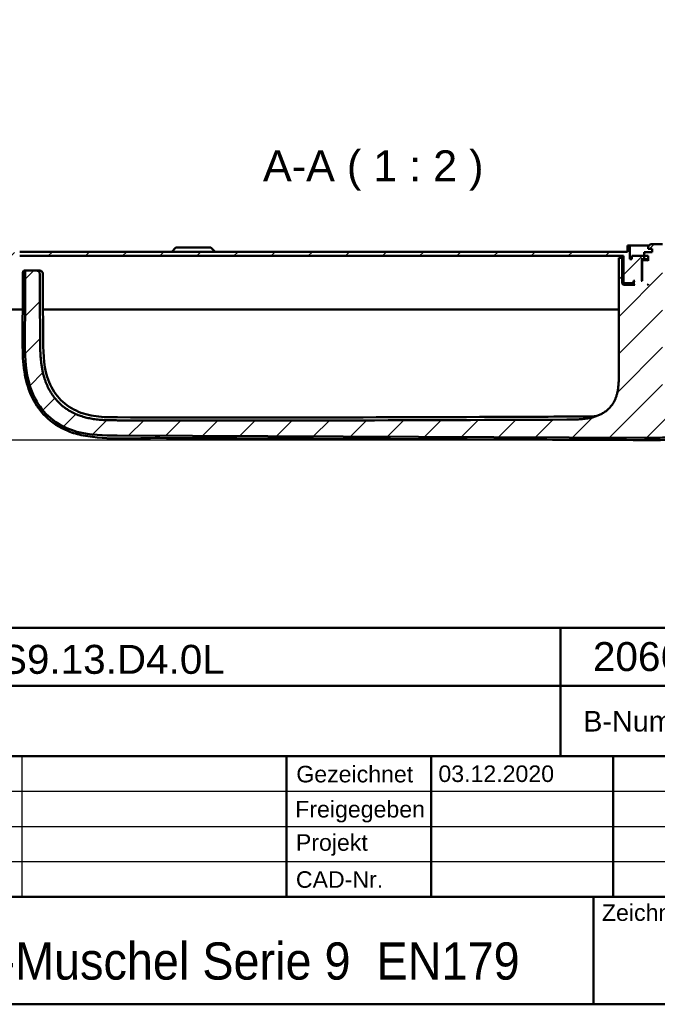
# Model space of a CAD drawing. Header units: millimetres. Extents: x 20 to 833, y 20 to 574.
# Tile 19 of 26: x 571 to 725, y 20 to 258. Entities that reach past the tile are written whole.
import ezdxf
from ezdxf.enums import TextEntityAlignment as Align

# ---------------------------------------------------------------- set-up
doc = ezdxf.new("R2010")
doc.units = ezdxf.units.MM
doc.header["$LTSCALE"] = 2
for name, color, linetype, lineweight in [('Bemaßungen(DIN)', 7, 'Continuous', 25), ('Sichtbare Kanten(DIN)', 7, 'Continuous', 50), ('Skizziergeometrie(DIN)', 7, 'Continuous', 50), ('Skizzierlinie(DIN)', 7, 'Continuous', 25), ('Symbole(DIN)', 7, 'Continuous', 25)]:
    doc.layers.add(name, color=color, linetype=linetype, lineweight=lineweight)
doc.layers.add('Schraffur', color=179, linetype='Continuous', lineweight=9, true_color=0x1e1e47)
doc.styles.add('Aktuell-DIN', font='arial.ttf')
doc.styles.add('Aktuell-DINGroßer Text', font='arial.ttf')
doc.styles.add('STANDARD-DIN~0', font='arial.ttf')
doc.styles.add('Textstil10', font='arial.ttf')
doc.styles.add('Textstil41', font='arial.ttf', dxfattribs={"width": 0.8})
doc.styles.add('Textstil83', font='arial.ttf', dxfattribs={"width": 0.8})
doc.dimstyles.new('CAD-LAN', dxfattribs={"dimscale": 2, "dimtxt": 3.5, "dimasz": 2.5, "dimexe": 3.175, "dimexo": 0, "dimgap": 0.8, "dimtad": 1, "dimrnd": 1e-08, "dimtxsty": 'STANDARD-DIN~0', "dimcen": 0.09, "dimdle": 10, "dimclrd": 250, "dimclre": 250, "dimclrt": 250, "dimadec": 0, "dimazin": 2, "dimtfac": 1, "dimtmove": 0, "dimatfit": 3, "dimfxl": 1, "dimtolj": 1, "dimtzin": 0, "dimlwd": 25, "dimlwe": 25, "dimarcsym": 0})

# ---------------------------------------------------------------- blocks, each defined once
blk = doc.blocks.new('Ränder Standardrahmen')
at = {"layer": 'Skizziergeometrie(DIN)', "flags": 128}
blk.add_lwpolyline([(10, 10), (10, 287), (410, 287), (410, 10), (10, 10)], dxfattribs=at)
blk = doc.blocks.new('Schriftfelder Heusser')
at = {"layer": 'Skizziergeometrie(DIN)'}
for p, q in [((101, 236.92), (291, 236.92)), ((232, 229.92), (232, 236.92)), ((101, 229.92), (291, 229.92)), ((232, 229.92), (232, 221.42)), ((101, 221.42), (291, 221.42)), ((198.85, 221.42), (198.85, 204.42)), ((216.35, 221.42), (216.35, 204.42)), ((238.35, 221.42), (238.35, 204.42)), ((101, 204.42), (291, 204.42)), ((236, 204.42), (236, 191.42)), ((291, 191.42), (101, 191.42))]:
    blk.add_line(p, q, dxfattribs=at)
at = {"layer": 'Skizzierlinie(DIN)'}
for p, q in [((166.85, 221.42), (166.85, 204.42)), ((162.35, 217.17), (278, 217.17)), ((162.35, 212.92), (278, 212.92)), ((162.35, 208.67), (278, 208.67))]:
    blk.add_line(p, q, dxfattribs=at)
at = {"layer": 'Symbole(DIN)', "color": 179, "true_color": 0x262659, "style": 'Aktuell-DIN'}
for s, insert, char_height, attachment_point in [('B-Nummer', (234.74, 225.62), 2.489, 4), ('\\fArial|b0|i0;Gezeichnet', (200.05, 219.23), 2, 4), ('\\fArial|b0|i0;Freigegeben', (199.92, 216), 2, 1), ('\\fArial|b0|i0;Projekt', (200, 211.98), 2, 1), ('\\fArial|b0|i0;CAD-Nr.', (200, 207.5), 2, 1), ('\\fArial|b0|i0;Zeichnungs-Nr.', (237, 203.5), 2, 1)]:
    blk.add_mtext(s, dxfattribs=dict(at, insert=insert, char_height=char_height, attachment_point=attachment_point))
at = {"layer": 'Symbole(DIN)', "color": 7, "insert": (143.1, 196.62), "char_height": 4.5, "width": 90.18, "attachment_point": 4, "style": 'Aktuell-DIN'}
blk.add_mtext('\\fArial|b0|i0;\\W0.90;\\H4.5000;Heusser-Muschel Serie 9  EN179', dxfattribs=at)
at = {"layer": 'Symbole(DIN)', "color": 179, "true_color": 0x262659, "style": 'Textstil10'}
blk.add_attdef('ERSTELLUNGSDATUM_001', (217.23, 218.29), '', height=2, dxfattribs=at)
at = {"layer": 'Symbole(DIN)', "color": 179, "true_color": 0x262659}
for tag, height, style, p in [('AUTOR', 2.49, 'Aktuell-DIN', (240.03, 219.26)), ('KONTROLLDATUM', 2, 'Textstil10', (217.42, 215.04)), ('KONTROLLIERT_VON', 2, 'Textstil10', (239.98, 215.05))]:
    blk.add_attdef(tag, text='', height=height, dxfattribs=dict(at, style=style)).set_placement(p, align=Align.MIDDLE_LEFT)
at = {"layer": 'Symbole(DIN)', "color": 7, "style": 'Textstil83', "width": 0.8}
blk.add_attdef('Anfänglicher_Ansichtsmaßstab_001', (281.57, 213.34), '', height=2.3, dxfattribs=at)
at = {"layer": 'Symbole(DIN)', "color": 179, "true_color": 0x262659, "style": 'Textstil10'}
blk.add_attdef('PROJEKT', text='', height=2, dxfattribs=at).set_placement((217.77, 209.72), align=Align.BOTTOM_LEFT)
at = {"layer": 'Symbole(DIN)', "color": 7, "style": 'Textstil41', "width": 0.8}
blk.add_attdef('STATUS', text='', height=5, dxfattribs=at).set_placement((284.53, 195.86), align=Align.MIDDLE_CENTER)
blk = doc.blocks.new('*D11')
at = {"layer": 'Bemaßungen(DIN)', "color": 250, "linetype": 'Continuous', "lineweight": 25, "true_color": 0x3f3f3f, "transparency": 16777216}
for p, q in [((556.97, 187.96), (530.62, 187.96)), ((536.97, 161.4), (536.97, 182.96)), ((722.07, 156.4), (530.62, 156.4))]:
    blk.add_line(p, q, dxfattribs=at)
at = {"layer": 'Bemaßungen(DIN)', "color": 250, "linetype": 'Continuous', "true_color": 0x3f3f3f, "transparency": 16777216}
for points in [[(536.13, 182.96), (537.8, 182.96), (536.97, 187.96)], [(536.13, 161.4), (537.8, 161.4), (536.97, 156.4)]]:
    blk.add_solid(points, dxfattribs=at)
at = {"layer": 'Defpoints', "color": 0, "linetype": 'Continuous', "transparency": 16777216}
for p in [(536.97, 187.96), (556.97, 187.96), (722.07, 156.4)]:
    blk.add_point(p, dxfattribs=at)
at = {"layer": 'Bemaßungen(DIN)', "color": 250, "linetype": 'Continuous', "lineweight": 25, "true_color": 0x3f3f3f, "transparency": 16777216, "insert": (528.21, 167.2), "char_height": 7, "attachment_point": 1, "rotation": 90, "style": 'STANDARD-DIN~0'}
blk.add_mtext('\\A1;32', dxfattribs=at)

msp = doc.modelspace()

# ---------------------------------------------------------------- hatches: boundary and pattern name
at = {"layer": 'Schraffur'}
h = msp.add_hatch(dxfattribs=at)
h.set_pattern_fill('ANSI31', color=256, scale=50.8, style=0)
h.set_pattern_definition([(45, (0, 0), (-4.49013, 4.49013), [])])
edge = h.paths.add_edge_path()
edge.add_line((564.216, 188.955), (549.716, 188.955))
edge.add_line((549.716, 188.955), (549.716, 187.955))
edge.add_line((549.716, 187.955), (564.216, 187.955))
edge.add_spline(control_points=[(564.216, 187.955), (564.424, 187.955), (564.632, 187.977), (565.034, 188.061), (565.227, 188.123), (565.774, 188.361), (566.102, 188.59), (566.642, 189.15), (566.853, 189.474), (567.142, 190.188), (567.216, 190.569), (567.216, 190.955)], knot_values=[-0.4735831, -0.4735831, -0.4735831, -0.4735831, -0.4108832, -0.4108832, -0.3500812, -0.3500812, -0.2314327, -0.2314327, -0.1160757, -0.1160757, 0, 0, 0, 0], degree=3, periodic=0)
edge.add_line((567.216, 190.955), (567.216, 196.955))
edge.add_spline(control_points=[(567.216, 196.955), (567.216, 197.234), (567.244, 197.511), (567.357, 198.047), (567.439, 198.304), (567.757, 199.034), (568.061, 199.47), (568.808, 200.19), (569.241, 200.472), (570.192, 200.858), (570.7, 200.955), (571.216, 200.955)], knot_values=[-0.6314442, -0.6314442, -0.6314442, -0.6314442, -0.5478443, -0.5478443, -0.4667749, -0.4667749, -0.3085769, -0.3085769, -0.1547676, -0.1547676, 0, 0, 0, 0], degree=3, periodic=0)
edge.add_line((571.216, 200.955), (717.216, 200.955))
edge.add_line((717.216, 200.955), (717.216, 194.555))
edge.add_line((717.216, 194.555), (717.416, 194.355))
edge.add_line((717.416, 194.355), (719.516, 194.355))
edge.add_line((719.516, 194.355), (719.616, 194.455))
edge.add_line((719.616, 194.455), (719.616, 194.955))
edge.add_line((719.616, 194.955), (719.916, 194.955))
edge.add_line((719.916, 194.955), (719.716, 194.755))
edge.add_line((719.716, 194.755), (719.716, 194.155))
edge.add_line((719.716, 194.155), (719.916, 193.955))
edge.add_line((719.916, 193.955), (717.216, 193.955))
edge.add_line((717.216, 193.955), (716.916, 194.255))
edge.add_line((716.916, 194.255), (716.916, 200.455))
edge.add_line((716.916, 200.455), (716.072, 200.455))
edge.add_line((716.072, 200.455), (716.072, 197.955))
edge.add_line((716.072, 197.955), (716.072, 172.539))
edge.add_spline(control_points=[(716.072, 172.539), (716.072, 168.093), (716.072, 164.535), (712.545, 161.405), (708.518, 161.387), (703.485, 161.365)], knot_values=[0, 0, 0, 0, 0, 0, 1, 1, 1, 1, 1, 1], degree=5, periodic=0)
edge.add_spline(control_points=[(703.485, 161.365), (685.785, 161.288), (668.085, 161.214), (631.888, 161.132), (613.391, 161.127), (594.894, 161.193)], knot_values=[-10.8590525, -10.8590525, -10.8590525, -10.8590525, -5.5490264, -5.5490264, 0, 0, 0, 0], degree=3, periodic=0)
edge.add_spline(control_points=[(594.894, 161.193), (588.358, 161.216), (582.398, 161.245), (576.206, 166.922), (576.178, 173.402), (576.144, 181.493)], knot_values=[0, 0, 0, 0, 0, 0, 1, 1, 1, 1, 1, 1], degree=5, periodic=0)
edge.add_spline(control_points=[(576.144, 181.493), (576.129, 185.081), (576.118, 187.904), (576.103, 191.998), (576.097, 194.1), (576.096, 196.042)], knot_values=[-1.3547138, -1.3547138, -1.3547138, -1.3547138, -0.5873656, -0.5873656, -0.0059478, -0.0059478, -0.0059478, -0.0059478], degree=3, periodic=0)
edge.add_spline(control_points=[(576.096, 196.042), (576.096, 196.608), (576.096, 197.115), (575.783, 197.455), (575.261, 197.455), (574.685, 197.455)], knot_values=[0, 0, 0, 0, 0, 0, 1, 1, 1, 1, 1, 1], degree=5, periodic=0)
edge.add_line((574.685, 197.455), (573.096, 197.455))
edge.add_spline(control_points=[(573.096, 197.455), (572.99, 197.455), (572.882, 197.455), (572.749, 197.418), (572.711, 197.402), (572.646, 197.356), (572.62, 197.328), (572.573, 197.254), (572.557, 197.206), (572.53, 197.074), (572.53, 196.981), (572.53, 196.89)], knot_values=[-0.0997525, -0.0997525, -0.0997525, -0.0997525, -0.0687231, -0.0687231, -0.0556331, -0.0556331, -0.0432165, -0.0432165, -0.0273736, -0.0273736, -0.0000528, -0.0000528, -0.0000528, -0.0000528], degree=3, periodic=0)
edge.add_spline(control_points=[(572.53, 196.89), (572.53, 194.755), (572.525, 192.72), (572.509, 187.78), (572.491, 183.564), (572.482, 181.465)], knot_values=[-1.0713805, -1.0713805, -1.0713805, -1.0713805, -0.6299459, -0.6299459, 0, 0, 0, 0], degree=3, periodic=0)
edge.add_spline(control_points=[(572.482, 181.465), (572.468, 178.406), (572.454, 175.237), (573.419, 170.157), (574.075, 167.928), (576.34, 164.042), (577.642, 162.53), (581.245, 159.738), (583.348, 158.918), (588.315, 157.557), (591.64, 157.543), (594.81, 157.529)], knot_values=[-3.1182615, -3.1182615, -3.1182615, -3.1182615, -2.3275463, -2.3275463, -1.8418292, -1.8418292, -1.4493224, -1.4493224, -0.951006, -0.951006, -0.0000032, -0.0000032, -0.0000032, -0.0000032], degree=3, periodic=0)
edge.add_line((594.81, 157.529), (722.284, 156.983))
edge.add_spline(control_points=[(722.284, 156.983), (723.457, 156.978), (725.199, 156.97), (728.156, 157.05), (729.612, 157.135), (731.072, 157.302)], knot_values=[-0.8850588, -0.8850588, -0.8850588, -0.8850588, -0.4408383, -0.4408383, 0, 0, 0, 0], degree=3, periodic=0)
edge.add_spline(control_points=[(731.072, 157.302), (731.899, 157.396), (732.724, 157.517), (734.361, 157.823), (735.173, 158.008), (735.976, 158.231)], knot_values=[-0.4996856, -0.4996856, -0.4996856, -0.4996856, -0.2499014, -0.2499014, 0, 0, 0, 0], degree=3, periodic=0)
edge.add_spline(control_points=[(735.976, 158.231), (736.787, 158.456), (737.597, 158.722), (739.273, 159.336), (740.155, 159.697), (741.017, 160.077)], knot_values=[-0.5353755, -0.5353755, -0.5353755, -0.5353755, -0.2827871, -0.2827871, -0.0000004, -0.0000004, -0.0000004, -0.0000004], degree=3, periodic=0)
edge.add_spline(control_points=[(741.017, 160.077), (741.948, 160.487), (742.454, 160.739), (744.21, 161.645), (745.087, 162.104), (745.801, 162.387)], knot_values=[-0.5031252, -0.5031252, -0.5031252, -0.5031252, -0.2304776, -0.2304776, 0, 0, 0, 0], degree=3, periodic=0)
edge.add_spline(control_points=[(745.801, 162.387), (745.894, 162.424), (745.985, 162.458), (746.101, 162.534), (746.138, 162.565), (746.199, 162.645), (746.22, 162.691), (746.258, 162.835), (746.258, 162.939), (746.258, 163.043)], knot_values=[-0.0935252, -0.0935252, -0.0935252, -0.0935252, -0.0642653, -0.0642653, -0.0483657, -0.0483657, -0.0312512, -0.0312512, 0, 0, 0, 0], degree=3, periodic=0)
edge.add_line((746.258, 163.043), (746.258, 183.013))
edge.add_line((746.258, 183.013), (745.274, 183.997))
edge.add_line((745.274, 183.997), (735.766, 183.997))
edge.add_line((735.766, 183.997), (735.766, 168.755))
edge.add_line((735.766, 168.755), (726.666, 168.755))
edge.add_line((726.666, 168.755), (726.666, 203.755))
edge.add_line((726.666, 203.755), (723.716, 203.755))
edge.add_line((723.716, 203.755), (723.216, 203.255))
edge.add_line((723.216, 203.255), (723.216, 202.655))
edge.add_line((723.216, 202.655), (724.116, 202.655))
edge.add_line((724.116, 202.655), (724.116, 201.855))
edge.add_line((724.116, 201.855), (722.199, 201.855))
edge.add_line((722.199, 201.855), (722.199, 200.955))
edge.add_line((722.199, 200.955), (719.216, 200.955))
edge.add_line((719.216, 200.955), (719.216, 200.155))
edge.add_line((719.216, 200.155), (718.716, 200.155))
edge.add_line((718.716, 200.155), (718.716, 203.455))
edge.add_line((718.716, 203.455), (718.216, 203.455))
edge.add_line((718.216, 203.455), (718.216, 201.955))
edge.add_line((718.216, 201.955), (571.216, 201.955))
edge.add_spline(control_points=[(571.216, 201.955), (570.868, 201.955), (570.522, 201.92), (569.851, 201.779), (569.53, 201.676), (568.618, 201.279), (568.072, 200.899), (567.172, 199.965), (566.819, 199.424), (566.338, 198.234), (566.216, 197.6), (566.216, 196.955)], knot_values=[-0.7893052, -0.7893052, -0.7893052, -0.7893052, -0.6848053, -0.6848053, -0.5834686, -0.5834686, -0.3857211, -0.3857211, -0.1934595, -0.1934595, 0, 0, 0, 0], degree=3, periodic=0)
edge.add_line((566.216, 196.955), (566.216, 190.955))
edge.add_spline(control_points=[(566.216, 190.955), (566.216, 190.816), (566.201, 190.678), (566.145, 190.41), (566.104, 190.281), (565.945, 189.916), (565.793, 189.698), (565.419, 189.338), (565.203, 189.197), (564.727, 189.004), (564.474, 188.955), (564.216, 188.955)], knot_values=[-0.3157221, -0.3157221, -0.3157221, -0.3157221, -0.2739221, -0.2739221, -0.2333875, -0.2333875, -0.1542884, -0.1542884, -0.0773838, -0.0773838, -0.0000019, -0.0000019, -0.0000019, -0.0000019], degree=3, periodic=0)
h.paths.add_polyline_path([(721.916, 199.955), (721.716, 199.755), (721.716, 194.955), (721.466, 194.955), (721.666, 195.155), (721.666, 199.955), (721.466, 200.155), (722.216, 200.155), (722.216, 200.955), (723.216, 200.955), (723.216, 199.755), (723.016, 199.955)], flags=0)
h.paths.add_polyline_path([(723.016, 193.955), (723.216, 194.155), (723.216, 193.955)], flags=0)
edge = h.paths.add_edge_path()
edge.add_line((757.216, 196.955), (757.216, 190.955))
edge.add_spline(control_points=[(757.216, 190.955), (757.216, 190.747), (757.237, 190.539), (757.321, 190.137), (757.383, 189.944), (757.621, 189.397), (757.85, 189.069), (758.41, 188.529), (758.735, 188.318), (759.448, 188.029), (759.829, 187.955), (760.216, 187.955)], knot_values=[-0.4735831, -0.4735831, -0.4735831, -0.4735831, -0.4108832, -0.4108832, -0.3500812, -0.3500812, -0.2314327, -0.2314327, -0.1160757, -0.1160757, 0, 0, 0, 0], degree=3, periodic=0)
edge.add_line((760.216, 187.955), (763.716, 187.955))
edge.add_line((763.716, 187.955), (763.716, 188.925))
edge.add_line((763.716, 188.925), (762.716, 188.925))
edge.add_line((762.716, 188.925), (762.716, 188.955))
edge.add_line((762.716, 188.955), (760.216, 188.955))
edge.add_spline(control_points=[(760.216, 188.955), (760.076, 188.955), (759.938, 188.97), (759.67, 189.026), (759.541, 189.067), (759.176, 189.226), (758.958, 189.378), (758.598, 189.752), (758.457, 189.968), (758.264, 190.444), (758.216, 190.698), (758.216, 190.955)], knot_values=[-0.3157143, -0.3157143, -0.3157143, -0.3157143, -0.2739221, -0.2739221, -0.2333875, -0.2333875, -0.1542884, -0.1542884, -0.0773838, -0.0773838, 0, 0, 0, 0], degree=3, periodic=0)
edge.add_line((758.216, 190.955), (758.216, 196.955))
edge.add_spline(control_points=[(758.216, 196.955), (758.216, 197.303), (758.18, 197.649), (758.039, 198.32), (757.936, 198.641), (757.539, 199.554), (757.159, 200.099), (756.225, 200.999), (755.684, 201.352), (754.495, 201.833), (753.86, 201.955), (753.216, 201.955)], knot_values=[-0.7893052, -0.7893052, -0.7893052, -0.7893052, -0.6848053, -0.6848053, -0.5834686, -0.5834686, -0.3857211, -0.3857211, -0.1934595, -0.1934595, 0, 0, 0, 0], degree=3, periodic=0)
edge.add_line((753.216, 201.955), (744.216, 201.955))
edge.add_line((744.216, 201.955), (744.216, 203.455))
edge.add_line((744.216, 203.455), (743.716, 203.455))
edge.add_line((743.716, 203.455), (743.716, 200.155))
edge.add_line((743.716, 200.155), (743.216, 200.155))
edge.add_line((743.216, 200.155), (743.216, 200.955))
edge.add_line((743.216, 200.955), (740.216, 200.955))
edge.add_line((740.216, 200.955), (740.216, 200.155))
edge.add_line((740.216, 200.155), (740.966, 200.155))
edge.add_line((740.966, 200.155), (740.766, 199.955))
edge.add_line((740.766, 199.955), (740.766, 195.155))
edge.add_line((740.766, 195.155), (740.966, 194.955))
edge.add_line((740.966, 194.955), (740.716, 194.955))
edge.add_line((740.716, 194.955), (740.716, 199.755))
edge.add_line((740.716, 199.755), (740.516, 199.955))
edge.add_line((740.516, 199.955), (739.416, 199.955))
edge.add_line((739.416, 199.955), (739.216, 199.755))
edge.add_line((739.216, 199.755), (739.216, 200.955))
edge.add_line((739.216, 200.955), (738.316, 200.955))
edge.add_line((738.316, 200.955), (738.316, 202.655))
edge.add_line((738.316, 202.655), (739.216, 202.655))
edge.add_line((739.216, 202.655), (739.216, 203.255))
edge.add_line((739.216, 203.255), (738.716, 203.755))
edge.add_line((738.716, 203.755), (735.766, 203.755))
edge.add_line((735.766, 203.755), (735.766, 188.914))
edge.add_line((735.766, 188.914), (745.274, 188.914))
edge.add_line((745.274, 188.914), (746.258, 189.898))
edge.add_line((746.258, 189.898), (746.258, 197.955))
edge.add_line((746.258, 197.955), (746.258, 200.455))
edge.add_line((746.258, 200.455), (745.516, 200.455))
edge.add_line((745.516, 200.455), (745.516, 194.255))
edge.add_line((745.516, 194.255), (745.216, 193.955))
edge.add_line((745.216, 193.955), (742.516, 193.955))
edge.add_line((742.516, 193.955), (742.716, 194.155))
edge.add_line((742.716, 194.155), (742.716, 194.755))
edge.add_line((742.716, 194.755), (742.516, 194.955))
edge.add_line((742.516, 194.955), (742.816, 194.955))
edge.add_line((742.816, 194.955), (742.816, 194.455))
edge.add_line((742.816, 194.455), (742.916, 194.355))
edge.add_line((742.916, 194.355), (745.016, 194.355))
edge.add_line((745.016, 194.355), (745.216, 194.555))
edge.add_line((745.216, 194.555), (745.216, 200.955))
edge.add_line((745.216, 200.955), (753.216, 200.955))
edge.add_spline(control_points=[(753.216, 200.955), (753.494, 200.955), (753.771, 200.927), (754.307, 200.814), (754.564, 200.732), (755.294, 200.414), (755.73, 200.11), (756.45, 199.363), (756.733, 198.93), (757.118, 197.979), (757.216, 197.471), (757.216, 196.955)], knot_values=[-0.6314442, -0.6314442, -0.6314442, -0.6314442, -0.5478443, -0.5478443, -0.4667749, -0.4667749, -0.3085769, -0.3085769, -0.1547676, -0.1547676, 0, 0, 0, 0], degree=3, periodic=0)
h.paths.add_polyline_path([(739.216, 194.155), (739.416, 193.955), (739.216, 193.955)], flags=0)

# ---------------------------------------------------------------- linework, layer by layer
at = {"layer": 'Sichtbare Kanten(DIN)'}
for p, q in [((608.966, 202.955), (607.966, 201.955)), ((608.966, 202.955), (617.466, 202.955)), ((617.466, 202.955), (618.466, 201.955)), ((718.716, 203.455), (718.216, 203.455)), ((718.216, 203.455), (718.216, 201.955)), ((718.716, 200.155), (718.716, 203.455)), ((718.716, 203.455), (723.416, 203.455)), ((723.716, 203.755), (723.216, 203.255)), ((723.216, 203.255), (723.216, 202.655)), ((723.216, 202.655), (724.116, 202.655)), ((726.666, 203.755), (723.716, 203.755)), ((724.116, 202.655), (724.116, 201.855)), ((718.216, 201.955), (571.216, 201.955)), ((571.216, 200.955), (717.216, 200.955)), ((716.916, 200.455), (716.072, 200.455)), ((716.072, 197.955), (716.072, 200.455)), ((716.072, 197.955), (716.072, 200.455)), ((716.916, 194.255), (716.916, 200.455)), ((717.216, 200.455), (716.916, 200.455)), ((717.216, 200.955), (717.216, 194.555)), ((719.216, 200.155), (718.716, 200.155)), ((722.199, 200.955), (719.216, 200.955)), ((719.216, 200.955), (719.216, 200.155)), ((721.666, 199.955), (721.466, 200.155)), ((721.466, 200.155), (722.216, 200.155)), ((724.116, 201.855), (722.199, 201.855)), ((722.199, 201.855), (722.199, 200.955)), ((722.216, 200.155), (722.216, 200.955)), ((722.216, 200.955), (723.216, 200.955)), ((723.216, 200.155), (722.216, 200.155)), ((723.216, 200.955), (723.216, 199.755)), ((716.072, 197.955), (716.072, 172.539)), ((716.072, 197.955), (716.072, 172.539)), ((721.666, 195.155), (721.666, 199.955)), ((721.666, 199.955), (721.916, 199.955)), ((721.916, 199.955), (721.716, 199.755)), ((721.716, 199.755), (721.716, 194.955)), ((723.016, 199.955), (721.916, 199.955)), ((723.216, 199.755), (723.016, 199.955)), ((723.216, 199.955), (723.016, 199.955)), ((574.685, 197.455), (573.096, 197.455)), ((574.685, 197.455), (575.389, 197.455)), ((717.216, 193.955), (716.916, 194.255)), ((719.716, 194.255), (716.916, 194.255)), ((717.216, 194.555), (717.416, 194.355)), ((719.916, 193.955), (717.216, 193.955)), ((717.416, 194.355), (719.516, 194.355)), ((719.516, 194.355), (719.616, 194.455)), ((719.516, 194.355), (719.716, 194.355)), ((719.616, 194.455), (719.616, 194.955)), ((719.616, 194.955), (719.916, 194.955)), ((719.716, 194.455), (719.616, 194.455)), ((719.916, 194.955), (719.716, 194.755)), ((719.716, 194.755), (719.716, 194.155)), ((719.716, 194.155), (719.916, 193.955)), ((721.466, 194.955), (721.666, 195.155)), ((721.716, 194.955), (721.466, 194.955)), ((721.716, 195.155), (721.666, 195.155)), ((723.016, 193.955), (723.216, 194.155)), ((723.216, 193.955), (723.016, 193.955)), ((723.216, 194.155), (723.216, 193.955)), ((571.946, 187.955), (564.216, 187.955)), ((576.812, 187.955), (576.812, 187.955)), ((589.754, 187.955), (576.845, 187.955)), ((716.072, 187.955), (589.754, 187.955)), ((594.81, 157.529), (722.284, 156.983))]:
    msp.add_line(p, q, dxfattribs=at)
for points, degree, knots in [([(731.068, 156.74), (726.713, 156.242), (722.306, 156.421), (710.587, 156.472), (703.251, 156.503), (673.907, 156.629), (651.899, 156.723), (621.638, 156.853), (613.385, 156.888), (598.939, 156.951), (592.643, 156.35), (585.303, 157.779), (584.056, 158.133), (580.865, 159.428), (578.981, 160.648), (576.23, 163.389), (575.2, 164.823), (573.597, 167.929), (573.019, 169.634), (572.173, 173.482), (571.997, 175.666), (571.848, 181.457), (571.937, 185.082), (571.955, 190.164), (571.96, 191.623), (571.966, 193.812), (571.968, 194.541), (571.968, 195.635), (571.966, 196), (571.971, 196.46), (571.972, 196.556), (571.978, 196.762), (571.984, 196.874), (572.006, 197.021), (572.016, 197.066), (572.052, 197.189), (572.086, 197.254), (572.173, 197.353), (572.225, 197.39), (572.333, 197.43), (572.38, 197.441), (572.465, 197.451), (572.498, 197.454), (572.552, 197.456), (572.572, 197.456), (572.613, 197.457), (572.634, 197.457), (572.655, 197.457)], 3, [0, 0, 0, 0, 1.3147732, 1.3147732, 3.5156069, 3.5156069, 10.1181079, 10.1181079, 12.5940457, 12.5940457, 14.4517512, 14.4517512, 14.8372417, 14.8372417, 15.4848677, 15.4848677, 16.0022412, 16.0022412, 16.5333209, 16.5333209, 17.1842684, 17.1842684, 18.2712861, 18.2712861, 18.7090006, 18.7090006, 18.9277979, 18.9277979, 19.037268, 19.037268, 19.0659314, 19.0659314, 19.1002429, 19.1002429, 19.1167144, 19.1167144, 19.1500843, 19.1500843, 19.1808225, 19.1808225, 19.1996381, 19.1996381, 19.21058, 19.21058, 19.2165994, 19.2165994, 19.2229076, 19.2229076, 19.2229076, 19.2229076]), ([(572.53, 196.89), (572.53, 194.755), (572.525, 192.72), (572.509, 187.78), (572.491, 183.564), (572.482, 181.465)], 3, [-1.0713805, -1.0713805, -1.0713805, -1.0713805, -0.6299459, -0.6299459, 0, 0, 0, 0]), ([(573.096, 197.455), (572.99, 197.455), (572.882, 197.455), (572.749, 197.418), (572.711, 197.402), (572.646, 197.356), (572.62, 197.328), (572.573, 197.254), (572.557, 197.206), (572.53, 197.074), (572.53, 196.981), (572.53, 196.89)], 3, [-0.099752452, -0.099752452, -0.099752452, -0.099752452, -0.068723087, -0.068723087, -0.055633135, -0.055633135, -0.043216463, -0.043216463, -0.027373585, -0.027373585, -0.000052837, -0.000052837, -0.000052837, -0.000052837]), ([(572.536, 197.446), (572.536, 197.446), (572.536, 197.446), (572.539, 197.447), (572.551, 197.448), (572.585, 197.452), (572.6, 197.453), (572.634, 197.455), (572.652, 197.456), (572.687, 197.457), (572.702, 197.458), (572.728, 197.458), (572.737, 197.458), (572.754, 197.458), (572.761, 197.458), (572.771, 197.458), (572.774, 197.458), (572.779, 197.458), (572.781, 197.458), (572.783, 197.458), (572.784, 197.458), (572.784, 197.458), (572.784, 197.458), (572.784, 197.458)], 3, [0.040889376, 0.040889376, 0.040889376, 0.040889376, 0.04351179, 0.04351179, 0.063943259, 0.063943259, 0.075266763, 0.075266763, 0.084557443, 0.084557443, 0.090252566, 0.090252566, 0.093339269, 0.093339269, 0.095419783, 0.095419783, 0.096311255, 0.096311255, 0.09697961, 0.09697961, 0.097042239, 0.097042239, 0.097097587, 0.097097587, 0.097097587, 0.097097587]), ([(572.702, 197.452), (572.697, 197.452), (572.692, 197.453), (572.686, 197.454), (572.68, 197.454), (572.674, 197.455), (572.673, 197.455)], 5, [1.370673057, 1.370673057, 1.370673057, 1.370673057, 1.370673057, 1.370673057, 1.391806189, 1.395873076, 1.395873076, 1.395873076, 1.395873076, 1.395873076, 1.395873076]), ([(572.68, 197.45), (572.68, 197.45), (572.681, 197.45), (572.685, 197.45), (572.693, 197.451), (572.722, 197.453), (572.741, 197.455), (572.786, 197.456), (572.805, 197.457), (572.839, 197.457), (572.852, 197.457), (572.874, 197.457), (572.882, 197.457), (572.891, 197.457)], 3, [0.04302321, 0.04302321, 0.04302321, 0.04302321, 0.048472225, 0.048472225, 0.065382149, 0.065382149, 0.082093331, 0.082093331, 0.090516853, 0.090516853, 0.094716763, 0.094716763, 0.097316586, 0.097316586, 0.097316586, 0.097316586]), ([(572.778, 197.451), (572.778, 197.451), (572.785, 197.452), (572.806, 197.453), (572.813, 197.453), (572.825, 197.454), (572.828, 197.454), (572.832, 197.454), (572.834, 197.454), (572.846, 197.455), (572.86, 197.455), (572.884, 197.456), (572.891, 197.456), (572.906, 197.456), (572.916, 197.456), (572.932, 197.456), (572.938, 197.456), (572.949, 197.456), (572.953, 197.456), (572.959, 197.456), (572.961, 197.456), (572.964, 197.456), (572.964, 197.456), (572.965, 197.456), (572.965, 197.456), (572.966, 197.456), (572.966, 197.456), (572.966, 197.456)], 3, [0.043257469, 0.043257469, 0.043257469, 0.043257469, 0.063911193, 0.063911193, 0.072195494, 0.072195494, 0.074953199, 0.074953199, 0.075872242, 0.075872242, 0.085106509, 0.085106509, 0.088411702, 0.088411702, 0.091991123, 0.091991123, 0.094059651, 0.094059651, 0.095367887, 0.095367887, 0.095908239, 0.095908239, 0.096110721, 0.096110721, 0.09616816, 0.09616816, 0.09618252, 0.09618252, 0.09618252, 0.09618252]), ([(572.864, 197.453), (572.864, 197.453), (572.874, 197.454), (572.906, 197.455), (572.914, 197.455), (572.932, 197.455), (572.939, 197.455), (572.954, 197.456), (572.959, 197.456), (572.973, 197.456), (572.981, 197.456), (572.995, 197.456), (572.999, 197.456), (573.007, 197.456), (573.01, 197.456), (573.013, 197.456), (573.014, 197.456), (573.015, 197.456), (573.015, 197.456), (573.015, 197.456)], 3, [0.041204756, 0.041204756, 0.041204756, 0.041204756, 0.068784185, 0.068784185, 0.076970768, 0.076970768, 0.082340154, 0.082340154, 0.085424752, 0.085424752, 0.08876935, 0.08876935, 0.090316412, 0.090316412, 0.091134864, 0.091134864, 0.091301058, 0.091301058, 0.091425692, 0.091425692, 0.091425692, 0.091425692]), ([(572.93, 197.454), (572.93, 197.454), (572.931, 197.454), (572.94, 197.455), (572.95, 197.455), (572.973, 197.455), (572.981, 197.455), (572.997, 197.455), (573.004, 197.456), (573.019, 197.456), (573.024, 197.456), (573.034, 197.456), (573.038, 197.456), (573.045, 197.456), (573.048, 197.456), (573.05, 197.456)], 3, [0.041130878, 0.041130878, 0.041130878, 0.041130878, 0.052585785, 0.052585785, 0.07295608, 0.07295608, 0.080887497, 0.080887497, 0.086067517, 0.086067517, 0.08868268, 0.08868268, 0.089993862, 0.089993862, 0.090808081, 0.090808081, 0.090808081, 0.090808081]), ([(572.976, 197.455), (572.976, 197.455), (572.977, 197.455), (572.983, 197.455), (572.993, 197.455), (573.019, 197.455), (573.024, 197.455), (573.034, 197.455), (573.039, 197.455), (573.049, 197.456), (573.052, 197.456), (573.058, 197.456), (573.059, 197.456), (573.063, 197.456), (573.065, 197.456), (573.068, 197.456), (573.069, 197.456), (573.072, 197.456), (573.073, 197.456), (573.074, 197.456), (573.074, 197.456), (573.074, 197.456), (573.074, 197.456), (573.074, 197.456)], 3, [0.042153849, 0.042153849, 0.042153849, 0.042153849, 0.051584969, 0.051584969, 0.077457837, 0.077457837, 0.082709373, 0.082709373, 0.08665462, 0.08665462, 0.088479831, 0.088479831, 0.089149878, 0.089149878, 0.089838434, 0.089838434, 0.090267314, 0.090267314, 0.090572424, 0.090572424, 0.090605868, 0.090605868, 0.090618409, 0.090618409, 0.090618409, 0.090618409]), ([(573.001, 197.455), (573.001, 197.455), (573.001, 197.455), (573.001, 197.455), (573.002, 197.455), (573.005, 197.455), (573.012, 197.455), (573.041, 197.455), (573.048, 197.455), (573.064, 197.455), (573.068, 197.455), (573.075, 197.455), (573.078, 197.455), (573.085, 197.455), (573.089, 197.455), (573.093, 197.455), (573.094, 197.455), (573.094, 197.455), (573.095, 197.455), (573.095, 197.455), (573.095, 197.455), (573.095, 197.455)], 3, [0.045423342, 0.045423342, 0.045423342, 0.045423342, 0.048719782, 0.048719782, 0.050905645, 0.050905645, 0.072892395, 0.072892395, 0.079342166, 0.079342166, 0.080984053, 0.080984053, 0.082214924, 0.082214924, 0.083325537, 0.083325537, 0.083462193, 0.083462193, 0.083530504, 0.083530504, 0.083547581, 0.083547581, 0.083547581, 0.083547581]), ([(573.003, 197.455), (573.003, 197.455), (573.007, 197.455), (573.021, 197.455), (573.028, 197.455), (573.043, 197.455), (573.048, 197.455), (573.057, 197.455), (573.061, 197.455), (573.07, 197.455), (573.073, 197.455), (573.079, 197.455), (573.081, 197.455), (573.085, 197.455), (573.087, 197.455), (573.089, 197.455)], 3, [0.042845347, 0.042845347, 0.042845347, 0.042845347, 0.063924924, 0.063924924, 0.077136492, 0.077136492, 0.081925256, 0.081925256, 0.085010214, 0.085010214, 0.086567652, 0.086567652, 0.087348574, 0.087348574, 0.087833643, 0.087833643, 0.087833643, 0.087833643]), ([(573.064, 197.455), (573.063, 197.455), (573.062, 197.455), (573.061, 197.455), (573.06, 197.455), (573.059, 197.455), (573.058, 197.455)], 5, [0.504286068, 0.504286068, 0.504286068, 0.504286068, 0.504286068, 0.504286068, 0.521884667, 0.54486167, 0.54486167, 0.54486167, 0.54486167, 0.54486167, 0.54486167]), ([(575.412, 197.455), (575.412, 197.455), (575.412, 197.455), (575.412, 197.455), (575.412, 197.455), (575.412, 197.455), (575.412, 197.455), (575.412, 197.455), (575.412, 197.455), (575.413, 197.455), (575.413, 197.455), (575.414, 197.455), (575.414, 197.455), (575.415, 197.455), (575.415, 197.455), (575.415, 197.455), (575.415, 197.455), (575.415, 197.455), (575.415, 197.455), (575.415, 197.455), (575.415, 197.455), (575.416, 197.455), (575.416, 197.455), (575.416, 197.455), (575.416, 197.455), (575.417, 197.455), (575.417, 197.455), (575.419, 197.455), (575.42, 197.455), (575.425, 197.455), (575.429, 197.455), (575.438, 197.455), (575.442, 197.455), (575.452, 197.455), (575.461, 197.455), (575.502, 197.455), (575.536, 197.455), (575.604, 197.455), (575.638, 197.454), (575.74, 197.451), (575.808, 197.448), (576.012, 197.431), (576.151, 197.408), (576.343, 197.334), (576.405, 197.303), (576.517, 197.224), (576.568, 197.176), (576.652, 197.068), (576.686, 197.008), (576.767, 196.819), (576.794, 196.682), (576.825, 196.377), (576.825, 196.207), (576.825, 196.037)], 3, [0, 0, 0, 0, 0.00007948, 0.00007948, 0.00023843, 0.00023843, 0.00055634, 0.00055634, 0.00119216, 0.00119216, 0.00247649, 0.00247649, 0.00263941, 0.00263941, 0.00267988, 0.00267988, 0.0027, 0.0027, 0.00272021, 0.00272021, 0.00274029, 0.00274029, 0.00278045, 0.00278045, 0.00286031, 0.00286031, 0.00317882, 0.00317882, 0.00381464, 0.00381464, 0.00640667, 0.00640667, 0.00768677, 0.00768677, 0.01025221, 0.01025221, 0.02044749, 0.02044749, 0.03062152, 0.03062152, 0.05097922, 0.05097922, 0.09220659, 0.09220659, 0.11272488, 0.11272488, 0.13329354, 0.13329354, 0.15379743, 0.15379743, 0.19482926, 0.19482926, 0.24572243, 0.24572243, 0.24572243, 0.24572243]), ([(576.144, 181.493), (576.129, 185.081), (576.118, 187.904), (576.103, 191.998), (576.097, 194.1), (576.096, 196.042)], 3, [-1.3547138, -1.3547138, -1.3547138, -1.3547138, -0.5873656, -0.5873656, -0.0059478, -0.0059478, -0.0059478, -0.0059478]), ([(572.482, 181.465), (572.468, 178.406), (572.454, 175.237), (573.419, 170.157), (574.075, 167.928), (576.34, 164.042), (577.642, 162.53), (581.245, 159.738), (583.348, 158.918), (588.315, 157.557), (591.64, 157.543), (594.81, 157.529)], 3, [-3.1182615, -3.1182615, -3.1182615, -3.1182615, -2.3275463, -2.3275463, -1.8418292, -1.8418292, -1.4493224, -1.4493224, -0.951006, -0.951006, -0.0000032, -0.0000032, -0.0000032, -0.0000032]), ([(576.873, 181.493), (576.887, 178.203), (576.912, 174.814), (578.426, 169.999), (579.249, 168.376), (580.887, 166.364), (581.484, 165.764), (583.447, 164.157), (585.011, 163.349), (588.235, 162.329), (589.929, 162.091), (592.702, 161.933), (593.799, 161.928), (594.894, 161.924)], 3, [0, 0, 0, 0, 0.9871971, 0.9871971, 1.5142072, 1.5142072, 1.7654789, 1.7654789, 2.2752844, 2.2752844, 2.7801551, 2.7801551, 3.108808, 3.108808, 3.108808, 3.108808]), ([(594.894, 161.924), (628.228, 161.808), (661.562, 161.92), (698.555, 162.077), (702.215, 162.093), (705.874, 162.109)], 3, [0, 0, 0, 0, 10.0001203, 10.0001203, 11.0980219, 11.0980219, 11.0980219, 11.0980219]), ([(705.874, 162.109), (706.942, 162.114), (708.011, 162.113), (709.588, 162.141), (710.107, 162.155), (710.621, 162.178)], 3, [0, 0, 0, 0, 0.32031018, 0.32031018, 0.4743031, 0.4743031, 0.4743031, 0.4743031]), ([(703.485, 161.365), (685.785, 161.288), (668.085, 161.214), (631.888, 161.132), (613.391, 161.127), (594.894, 161.193)], 3, [-10.8590525, -10.8590525, -10.8590525, -10.8590525, -5.5490264, -5.5490264, 0, 0, 0, 0]), ([(722.284, 156.983), (723.457, 156.978), (725.199, 156.97), (728.156, 157.05), (729.612, 157.135), (731.072, 157.302)], 3, [-0.88505877, -0.88505877, -0.88505877, -0.88505877, -0.44083825, -0.44083825, 0, 0, 0, 0])]:
    msp.add_open_spline(points, degree=degree, knots=knots, dxfattribs=at)
for points, degree in [([(572.663, 197.455), (572.66, 197.455), (572.658, 197.455), (572.655, 197.455)], 3), ([(572.91, 197.456), (572.906, 197.456), (572.903, 197.457), (572.899, 197.457), (572.895, 197.457), (572.891, 197.457)], 5), ([(572.978, 197.456), (572.975, 197.456), (572.973, 197.456), (572.971, 197.456), (572.968, 197.456), (572.966, 197.456)], 5), ([(573.056, 197.456), (573.055, 197.456), (573.054, 197.456), (573.053, 197.456), (573.052, 197.456), (573.05, 197.456)], 5), ([(576.096, 196.042), (576.096, 196.608), (576.096, 197.115), (575.783, 197.455), (575.261, 197.455), (574.685, 197.455)], 5), ([(575.389, 197.455), (575.399, 197.455), (575.409, 197.455), (575.419, 197.455), (575.429, 197.455), (575.439, 197.455)], 5), ([(576.825, 196.037), (576.827, 191.189), (576.853, 186.341), (576.873, 181.493)], 3), ([(594.894, 161.193), (588.358, 161.216), (582.398, 161.245), (576.206, 166.922), (576.178, 173.402), (576.144, 181.493)], 5), ([(716.072, 172.539), (716.072, 168.093), (716.072, 164.535), (712.545, 161.405), (708.518, 161.387), (703.485, 161.365)], 5)]:
    msp.add_open_spline(points, degree=degree, dxfattribs=at)

# ---------------------------------------------------------------- block references
at = {"xscale": 2, "yscale": 2, "zscale": 2}
msp.add_blockref('Ränder Standardrahmen', (0, 0), dxfattribs=at)
ref = msp.add_blockref('Schriftfelder Heusser', (238, -362.833), dxfattribs=dict(xscale=2, yscale=2, zscale=2))
ref.add_attrib('ERSTELLUNGSDATUM_001', '03.12.2020', (672.46, 73.749), dxfattribs={"layer": 'Symbole(DIN)', "color": 179, "true_color": 0x262659, "height": 4, "style": 'Textstil10'})

# ---------------------------------------------------------------- texts
at = {"layer": 'Symbole(DIN)', "color": 7, "insert": (630.042, 216.755), "char_height": 7.4676, "attachment_point": 7, "style": 'Aktuell-DINGroßer Text'}
msp.add_mtext('A-A ( 1 : 2 )', dxfattribs=at)
at = {"layer": 'Symbole(DIN)', "color": 7, "char_height": 7, "attachment_point": 1, "style": 'Aktuell-DIN'}
for s, insert, width in [('{\\fArial|b0|i0;\\H7.0000;Heusser-Muschel S9.13.D4.0L}', (487.659, 106.906), 133.15473), ('{\\fArial|b0|i0;\\H7.0000;206663}', (709.83, 107.58), 32.62043)]:
    msp.add_mtext(s, dxfattribs=dict(at, insert=insert, width=width))

# ---------------------------------------------------------------- dimensions: what is measured, and where the dimension line sits
at = {"layer": 'Bemaßungen(DIN)', "color": 250, "linetype": 'Continuous', "lineweight": 25, "true_color": 0x3f3f3f}
dim = msp.add_linear_dim(base=(536.966, 187.955), p1=(722.065, 156.401), p2=(556.966, 187.955), angle=90, dimstyle='CAD-LAN', override={"dimgap": 0.8, "dimdec": 0, "dimtol": 0, "dimlim": 0, "dimtp": 0, "dimtm": 0, "dimtdec": 2, "dimtofl": 0, "dimatfit": 1}, dxfattribs=at)
dim.commit()
dim.dimension.update_dxf_attribs({"geometry": '*D11', "text_midpoint": (536.966, 172.178), "dimtype": 160})

doc.saveas('drawing.dxf')
